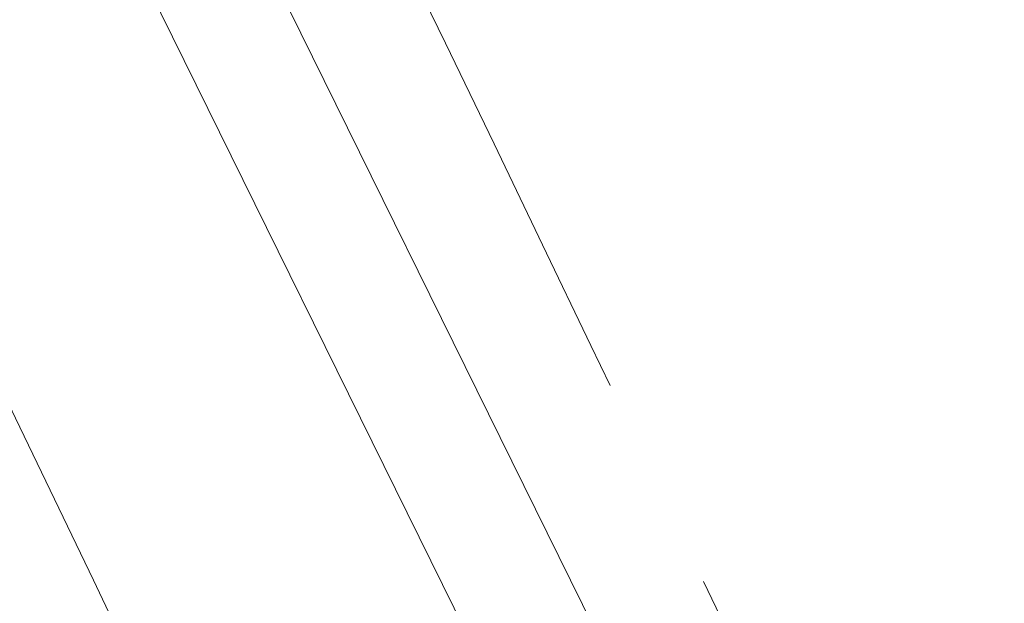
# Model space of a CAD drawing. Header units: millimetres. Extents: x -62314 to 79800, y -34032 to 28340.
# Tile 249 of 256: x 63605 to 63925, y 1473 to 1662. Entities that reach past the tile are written whole.
import ezdxf

# ---------------------------------------------------------------- set-up
doc = ezdxf.new("R2010")
doc.units = ezdxf.units.MM
doc.header["$LTSCALE"] = 508
doc.linetypes.add('Dash Style-6', pattern=[1.04164, 0.625, -0.20828, 0.06943, -0.13893])
for name, color, linetype, lineweight in [('(00) tekening-aanzicht grijs', 8, 'Continuous', 0), ('(00) tekening-stramien-algemeen', 7, 'Dash Style-6', 0), ('None', 7, 'Continuous', 0)]:
    doc.layers.add(name, color=color, linetype=linetype, lineweight=lineweight)

# ---------------------------------------------------------------- blocks, each defined once
blk = doc.blocks.new('bu-b-10')
at = {"layer": 'None', "color": 17, "lineweight": 0, "transparency": 33554687, "flags": 128}
blk.add_lwpolyline([(21285.19, 7231.77), (21310.25, 7203.2), (20415.23, 6418.38), (20390.17, 6446.95)], close=True, dxfattribs=at)
blk = doc.blocks.new('blok B 01 (2D)')
at = {"layer": '(00) tekening-aanzicht grijs', "color": 17, "lineweight": 0, "transparency": 33554687, "flags": 128}
blk.add_lwpolyline([(67147.1, 17815), (67147.15, 17815, 0.120217), (58755.98, 30980.72), (59001.11, 31046.44), (59684.33, 30368.24), (59885.21, 30565.97, -0.112264), (67637.51, 17925.97, -0.000404), (67654.79, 17874.82), (67653.59, 17874.13, -0.068823), (67693, 17589.15), (67693, 8520.64), (67193, 8520.64), (67193, 17589.15, 0.081822), (67163.93, 17765.58)], format="xyb", dxfattribs=at)
at = {"layer": 'None', "color": 17, "lineweight": 0, "transparency": 33554687, "flags": 128}
blk.add_lwpolyline([(67854.77, 18398.59, 0.109455), (60141.36, 30818.11)], format="xyb", dxfattribs=at)
at = {"layer": 'None', "color": 17, "transparency": 33554687, "rotation": 90}
blk.add_blockref('bu-b-10', (68046.99, 8444.05), dxfattribs=at)
blk = doc.blocks.new('Stramien blok B')
at = {"layer": '(00) tekening-stramien-algemeen', "color": 2, "lineweight": 0, "transparency": 33554687}
blk.add_arc((35700.81, -3868.71), 33612.33, 18.044708, 49.822253, dxfattribs=at)

msp = doc.modelspace()

# ---------------------------------------------------------------- block references
at = {"layer": 'None', "color": 17, "transparency": 33554687}
for name, p, rotation in [('blok B 01 (2D)', (-3125.94, -10622.93), 344.9999999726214), ('Stramien blok B', (0, 0), 344.9999645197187)]:
    msp.add_blockref(name, p, dxfattribs=dict(at, rotation=rotation))

doc.saveas('drawing.dxf')
